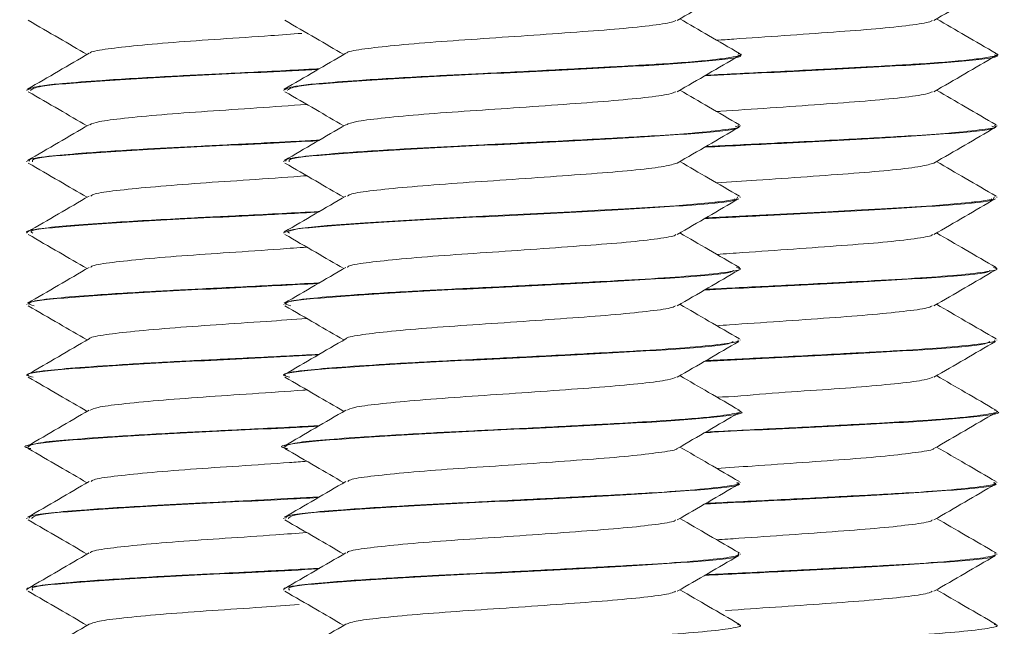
# Model space of a CAD drawing. Header units: millimetres. Extents: x -480 to 1549, y -2911 to -293.
# Tile 56 of 106: x -258 to -241, y -356 to -345. Entities that reach past the tile are written whole.
import ezdxf

# ---------------------------------------------------------------- set-up
doc = ezdxf.new("R2010")
doc.units = ezdxf.units.MM

msp = doc.modelspace()

# ---------------------------------------------------------------- linework, layer by layer
at = {"color": 7, "linetype": 'Continuous', "lineweight": 15}
for p, q in [((-245.451, -345.497), (-245.451, -345.487)), ((-240.951, -345.497), (-240.951, -345.487)), ((-257.951, -346.112), (-257.951, -346.122)), ((-253.451, -346.112), (-253.451, -346.122)), ((-245.451, -346.747), (-245.451, -346.737)), ((-240.951, -346.747), (-240.951, -346.737)), ((-257.951, -347.362), (-257.951, -347.372)), ((-253.451, -347.362), (-253.451, -347.372)), ((-245.451, -347.997), (-245.451, -347.987)), ((-240.951, -347.997), (-240.951, -347.987)), ((-257.951, -348.612), (-257.951, -348.622)), ((-253.451, -348.612), (-253.451, -348.622)), ((-245.451, -349.246), (-245.451, -349.237)), ((-240.951, -349.246), (-240.951, -349.237)), ((-257.951, -349.862), (-257.951, -349.872)), ((-253.451, -349.862), (-253.451, -349.872)), ((-245.451, -350.497), (-245.451, -350.487)), ((-240.951, -350.497), (-240.951, -350.487)), ((-257.951, -351.112), (-257.951, -351.122)), ((-253.451, -351.112), (-253.451, -351.122)), ((-245.451, -351.747), (-245.451, -351.737)), ((-240.951, -351.747), (-240.951, -351.737)), ((-257.951, -352.362), (-257.951, -352.372)), ((-253.451, -352.362), (-253.451, -352.372)), ((-245.451, -352.997), (-245.451, -352.987)), ((-240.951, -352.997), (-240.951, -352.987)), ((-257.951, -353.612), (-257.951, -353.622)), ((-253.451, -353.612), (-253.451, -353.622)), ((-245.451, -354.247), (-245.451, -354.237)), ((-240.951, -354.247), (-240.951, -354.237)), ((-257.951, -354.862), (-257.951, -354.872)), ((-253.451, -354.862), (-253.451, -354.872)), ((-245.451, -355.497), (-245.451, -355.487)), ((-240.951, -355.497), (-240.951, -355.487))]:
    msp.add_line(p, q, dxfattribs=at)
at = {"color": 7, "linetype": 'Continuous', "lineweight": 15, "flags": 128}
for points in [[(-245.49, -347.987), (-245.515, -348.023), (-245.652, -348.05), (-245.754, -348.064), (-245.815, -348.072), (-245.848, -348.075), (-245.865, -348.077), (-245.874, -348.078), (-245.876, -348.079), (-245.877, -348.079), (-245.878, -348.079), (-245.878, -348.079), (-245.878, -348.079), (-245.878, -348.079), (-245.878, -348.079), (-245.878, -348.079), (-245.878, -348.079), (-245.879, -348.079), (-245.88, -348.079), (-245.883, -348.079), (-245.893, -348.081), (-245.927, -348.084), (-246.067, -348.098), (-246.582, -348.141), (-247.468, -348.196), (-247.938, -348.221), (-248.414, -348.247), (-249.73, -348.314), (-250.768, -348.365), (-252.026, -348.439), (-252.69, -348.488), (-253.183, -348.538), (-253.45, -348.609), (-253.443, -348.612)], [(-240.99, -347.987), (-241.015, -348.023), (-241.152, -348.05), (-241.254, -348.064), (-241.315, -348.072), (-241.348, -348.075), (-241.365, -348.077), (-241.374, -348.078), (-241.376, -348.079), (-241.377, -348.079), (-241.378, -348.079), (-241.378, -348.079), (-241.378, -348.079), (-241.378, -348.079), (-241.378, -348.079), (-241.378, -348.079), (-241.378, -348.079), (-241.379, -348.079), (-241.38, -348.079), (-241.383, -348.079), (-241.393, -348.081), (-241.427, -348.084), (-241.567, -348.098), (-242.082, -348.141), (-242.968, -348.196), (-243.438, -348.221), (-243.914, -348.247), (-245.23, -348.314), (-246.052, -348.355)]]:
    msp.add_lwpolyline(points, dxfattribs=at)
at = {"color": 7, "linetype": 'Continuous', "lineweight": 15}
for points, knots in [([(-246.551, -344.894), (-246.371, -344.79), (-246.012, -344.581), (-245.652, -344.372), (-245.472, -344.268)], [0, 0, 0, 0, 0.499689, 1, 1, 1, 1]), ([(-242.051, -344.894), (-241.871, -344.79), (-241.512, -344.581), (-241.152, -344.372), (-240.972, -344.268)], [0, 0, 0, 0, 0.499689, 1, 1, 1, 1]), ([(-245.461, -345.473), (-245.641, -345.369), (-245.989, -345.167), (-246.337, -344.965), (-246.504, -344.867)], [0, 0, 0, 0, 0.517435, 1, 1, 1, 1]), ([(-240.961, -345.473), (-241.141, -345.369), (-241.489, -345.167), (-241.837, -344.965), (-242.004, -344.867)], [0, 0, 0, 0, 0.517436, 1, 1, 1, 1]), ([(-257.93, -344.893), (-257.75, -344.997), (-257.405, -345.197), (-257.061, -345.397), (-256.897, -345.492)], [0, 0, 0, 0, 0.522699, 1, 1, 1, 1]), ([(-253.43, -344.893), (-253.25, -344.997), (-252.905, -345.197), (-252.561, -345.397), (-252.397, -345.492)], [0, 0, 0, 0, 0.5226987, 1, 1, 1, 1]), ([(-252.344, -345.471), (-252.345, -345.468), (-252.352, -345.445), (-252.107, -345.4), (-251.617, -345.343), (-250.907, -345.28), (-250.068, -345.221), (-249.171, -345.161), (-248.303, -345.098), (-247.533, -345.042), (-246.955, -344.979), (-246.623, -344.93), (-246.592, -344.902), (-246.582, -344.893)], [0, 0, 0, 0, 0.015902, 0.120759, 0.223789, 0.329159, 0.432727, 0.536905, 0.642104, 0.745013, 0.850197, 0.954407, 1, 1, 1, 1]), ([(-245.858, -345.243), (-245.76, -345.236), (-245.389, -345.209), (-244.668, -345.161), (-243.804, -345.098), (-243.033, -345.042), (-242.455, -344.979), (-242.123, -344.93), (-242.092, -344.902), (-242.082, -344.893)], [0, 0, 0, 0, 0.06208, 0.234328, 0.408262, 0.578413, 0.752323, 0.924623, 1, 1, 1, 1]), ([(-256.844, -345.471), (-256.845, -345.468), (-256.852, -345.445), (-256.607, -345.4), (-256.117, -345.343), (-255.407, -345.28), (-254.57, -345.221), (-253.776, -345.169), (-253.311, -345.135), (-253.13, -345.122)], [0, 0, 0, 0, 0.026338, 0.200034, 0.370705, 0.545251, 0.716811, 0.889382, 1, 1, 1, 1]), ([(-256.861, -345.471), (-257.041, -345.576), (-257.401, -345.785), (-257.76, -345.994), (-257.94, -346.098)], [0, 0, 0, 0, 0.499706, 1, 1, 1, 1]), ([(-245.481, -345.473), (-245.471, -345.475), (-245.378, -345.496), (-245.523, -345.53), (-245.892, -345.587), (-246.622, -345.648), (-247.506, -345.698), (-248.183, -345.734), (-248.915, -345.773), (-249.886, -345.822), (-251.088, -345.88), (-252.101, -345.941), (-252.8, -345.995), (-253.321, -346.049), (-253.394, -346.087), (-253.441, -346.112)], [0, 0, 0, 0, 0.010053, 0.098187, 0.16226, 0.280885, 0.373513, 0.408339, 0.451934, 0.550391, 0.631657, 0.740258, 0.824017, 0.884755, 1, 1, 1, 1]), ([(-252.361, -345.471), (-252.541, -345.576), (-252.901, -345.785), (-253.26, -345.994), (-253.44, -346.098)], [0, 0, 0, 0, 0.499706, 1, 1, 1, 1]), ([(-253.387, -346.122), (-253.359, -346.097), (-253.297, -346.041), (-252.245, -345.959), (-250.643, -345.866), (-248.781, -345.777), (-247.038, -345.688), (-245.868, -345.594), (-245.343, -345.534), (-245.475, -345.501), (-245.487, -345.497)], [0, 0, 0, 0, 0.118624, 0.262287, 0.407806, 0.552187, 0.696468, 0.842072, 0.985713, 1, 1, 1, 1]), ([(-246.551, -346.144), (-246.371, -346.04), (-246.012, -345.831), (-245.652, -345.622), (-245.472, -345.518)], [0, 0, 0, 0, 0.499689, 1, 1, 1, 1]), ([(-246.071, -345.865), (-245.478, -345.836), (-244.284, -345.776), (-242.535, -345.688), (-241.369, -345.594), (-240.843, -345.534), (-240.975, -345.501), (-240.987, -345.497)], [0, 0, 0, 0, 0.241255, 0.485715, 0.73242, 0.975793, 1, 1, 1, 1]), ([(-240.981, -345.473), (-240.971, -345.475), (-240.878, -345.496), (-241.023, -345.53), (-241.392, -345.587), (-242.122, -345.648), (-243.006, -345.698), (-243.684, -345.734), (-244.414, -345.773), (-245.251, -345.815), (-245.854, -345.845), (-246.053, -345.855)], [0, 0, 0, 0, 0.016779, 0.1639241, 0.2708948, 0.4689408, 0.623581, 0.6817244, 0.7545074, 0.9188821, 1, 1, 1, 1]), ([(-242.051, -346.144), (-241.871, -346.04), (-241.512, -345.831), (-241.152, -345.622), (-240.972, -345.518)], [0, 0, 0, 0, 0.499689, 1, 1, 1, 1]), ([(-252.827, -345.742), (-252.948, -345.748), (-253.472, -345.776), (-254.387, -345.822), (-255.588, -345.88), (-256.601, -345.941), (-257.3, -345.995), (-257.821, -346.049), (-257.894, -346.087), (-257.941, -346.112)], [0, 0, 0, 0, 0.050927, 0.221421, 0.362146, 0.550211, 0.695252, 0.800434, 1, 1, 1, 1]), ([(-257.887, -346.122), (-257.859, -346.097), (-257.798, -346.041), (-256.741, -345.959), (-255.158, -345.866), (-253.693, -345.798), (-252.995, -345.76), (-252.844, -345.752)], [0, 0, 0, 0, 0.20046, 0.443243, 0.689157, 0.933149, 1, 1, 1, 1]), ([(-257.93, -346.143), (-257.75, -346.247), (-257.405, -346.447), (-257.061, -346.647), (-256.897, -346.742)], [0, 0, 0, 0, 0.522699, 1, 1, 1, 1]), ([(-253.43, -346.143), (-253.25, -346.247), (-252.905, -346.447), (-252.561, -346.647), (-252.397, -346.742)], [0, 0, 0, 0, 0.5226987, 1, 1, 1, 1]), ([(-252.351, -346.723), (-252.309, -346.704), (-252.22, -346.665), (-251.769, -346.609), (-251.117, -346.547), (-250.304, -346.486), (-249.415, -346.429), (-248.532, -346.365), (-247.728, -346.308), (-247.09, -346.246), (-246.677, -346.19), (-246.605, -346.157), (-246.575, -346.143)], [0, 0, 0, 0, 0.094357, 0.19701, 0.301746, 0.405945, 0.508944, 0.61405, 0.716964, 0.821273, 0.925929, 1, 1, 1, 1]), ([(-245.461, -346.723), (-245.641, -346.619), (-245.989, -346.417), (-246.337, -346.215), (-246.504, -346.117)], [0, 0, 0, 0, 0.517435, 1, 1, 1, 1]), ([(-245.859, -346.492), (-245.836, -346.49), (-245.549, -346.468), (-244.908, -346.429), (-244.034, -346.365), (-243.227, -346.308), (-242.59, -346.246), (-242.177, -346.19), (-242.105, -346.157), (-242.075, -346.143)], [0, 0, 0, 0, 0.015295, 0.186024, 0.360249, 0.530835, 0.703738, 0.877221, 1, 1, 1, 1]), ([(-240.961, -346.723), (-241.141, -346.619), (-241.489, -346.417), (-241.837, -346.215), (-242.004, -346.117)], [0, 0, 0, 0, 0.517436, 1, 1, 1, 1]), ([(-256.851, -346.723), (-256.809, -346.704), (-256.72, -346.665), (-256.269, -346.609), (-255.616, -346.547), (-254.805, -346.486), (-253.913, -346.428), (-253.336, -346.387), (-253.045, -346.366)], [0, 0, 0, 0, 0.153816, 0.321154, 0.491881, 0.661739, 0.829638, 1, 1, 1, 1]), ([(-256.861, -346.721), (-257.041, -346.826), (-257.401, -347.035), (-257.76, -347.244), (-257.94, -347.348)], [0, 0, 0, 0, 0.499706, 1, 1, 1, 1]), ([(-252.361, -346.721), (-252.541, -346.826), (-252.901, -347.035), (-253.26, -347.244), (-253.44, -347.348)], [0, 0, 0, 0, 0.499706, 1, 1, 1, 1]), ([(-245.491, -346.737), (-245.479, -346.743), (-245.42, -346.767), (-245.679, -346.807), (-246.188, -346.863), (-246.997, -346.921), (-247.855, -346.967), (-248.625, -347.008), (-249.066, -347.03), (-249.626, -347.059), (-250.393, -347.096), (-251.47, -347.152), (-252.383, -347.211), (-253.07, -347.269), (-253.429, -347.319), (-253.414, -347.351), (-253.409, -347.362)], [0, 0, 0, 0, 0.024353, 0.112441, 0.209441, 0.283745, 0.385496, 0.442073, 0.474132, 0.491902, 0.576358, 0.65645, 0.765529, 0.846965, 0.946358, 1, 1, 1, 1]), ([(-253.354, -347.372), (-253.36, -347.352), (-253.375, -347.302), (-252.479, -347.226), (-250.968, -347.132), (-249.116, -347.044), (-247.327, -346.952), (-246.029, -346.862), (-245.398, -346.795), (-245.51, -346.756), (-245.534, -346.747)], [0, 0, 0, 0, 0.092228, 0.235885, 0.381828, 0.525664, 0.670813, 0.815633, 0.959628, 1, 1, 1, 1]), ([(-246.551, -347.394), (-246.371, -347.29), (-246.012, -347.081), (-245.652, -346.872), (-245.472, -346.768)], [0, 0, 0, 0, 0.499695, 1, 1, 1, 1]), ([(-246.072, -347.116), (-245.593, -347.092), (-244.519, -347.038), (-242.823, -346.952), (-241.53, -346.861), (-240.898, -346.795), (-241.01, -346.756), (-241.034, -346.747)], [0, 0, 0, 0, 0.197711, 0.443216, 0.688164, 0.931715, 1, 1, 1, 1]), ([(-240.991, -346.737), (-240.979, -346.743), (-240.92, -346.767), (-241.179, -346.807), (-241.688, -346.863), (-242.497, -346.921), (-243.355, -346.967), (-244.125, -347.008), (-244.566, -347.03), (-245.125, -347.059), (-245.624, -347.082), (-246.002, -347.102), (-246.053, -347.105)], [0, 0, 0, 0, 0.041314, 0.19075, 0.355308, 0.481358, 0.653971, 0.749951, 0.804338, 0.834484, 0.977757, 1, 1, 1, 1]), ([(-242.051, -347.394), (-241.871, -347.29), (-241.512, -347.081), (-241.152, -346.872), (-240.972, -346.768)], [0, 0, 0, 0, 0.499695, 1, 1, 1, 1]), ([(-252.827, -346.992), (-252.959, -346.999), (-253.22, -347.013), (-253.566, -347.03), (-254.126, -347.059), (-254.893, -347.096), (-255.97, -347.152), (-256.883, -347.211), (-257.57, -347.269), (-257.929, -347.319), (-257.914, -347.351), (-257.909, -347.362)], [0, 0, 0, 0, 0.056194, 0.110427, 0.140488, 0.283355, 0.418843, 0.603361, 0.741125, 0.909264, 1, 1, 1, 1]), ([(-257.854, -347.372), (-257.86, -347.352), (-257.875, -347.302), (-256.977, -347.226), (-255.477, -347.132), (-253.925, -347.06), (-253.103, -347.016), (-252.844, -347.002)], [0, 0, 0, 0, 0.1558095, 0.3985032, 0.6450557, 0.8880498, 1, 1, 1, 1]), ([(-257.93, -347.393), (-257.75, -347.497), (-257.405, -347.697), (-257.061, -347.897), (-256.897, -347.992)], [0, 0, 0, 0, 0.522699, 1, 1, 1, 1]), ([(-253.43, -347.393), (-253.25, -347.497), (-252.905, -347.697), (-252.561, -347.897), (-252.397, -347.992)], [0, 0, 0, 0, 0.5226987, 1, 1, 1, 1]), ([(-252.33, -347.972), (-252.314, -347.959), (-252.273, -347.926), (-251.911, -347.875), (-251.314, -347.815), (-250.535, -347.752), (-249.66, -347.695), (-248.767, -347.632), (-247.933, -347.572), (-247.243, -347.514), (-246.738, -347.451), (-246.613, -347.412), (-246.551, -347.393)], [0, 0, 0, 0, 0.065201, 0.168485, 0.27268, 0.377664, 0.480442, 0.58555, 0.689453, 0.793007, 0.898214, 1, 1, 1, 1]), ([(-245.461, -347.973), (-245.641, -347.869), (-245.989, -347.667), (-246.337, -347.465), (-246.504, -347.367)], [0, 0, 0, 0, 0.517435, 1, 1, 1, 1]), ([(-245.859, -347.742), (-245.629, -347.726), (-245.111, -347.691), (-244.265, -347.632), (-243.434, -347.572), (-242.743, -347.514), (-242.238, -347.451), (-242.113, -347.412), (-242.051, -347.393)], [0, 0, 0, 0, 0.13933, 0.313444, 0.485566, 0.657108, 0.831382, 1, 1, 1, 1]), ([(-240.961, -347.973), (-241.141, -347.869), (-241.489, -347.667), (-241.837, -347.465), (-242.004, -347.367)], [0, 0, 0, 0, 0.517436, 1, 1, 1, 1]), ([(-256.83, -347.972), (-256.814, -347.959), (-256.773, -347.926), (-256.411, -347.875), (-255.814, -347.815), (-255.034, -347.752), (-254.164, -347.695), (-253.469, -347.647), (-253.121, -347.621), (-253.045, -347.616)], [0, 0, 0, 0, 0.106091, 0.27415, 0.443695, 0.614515, 0.781751, 0.952775, 1, 1, 1, 1]), ([(-256.861, -347.971), (-257.041, -348.076), (-257.401, -348.285), (-257.76, -348.494), (-257.94, -348.598)], [0, 0, 0, 0, 0.499706, 1, 1, 1, 1]), ([(-252.361, -347.971), (-252.541, -348.076), (-252.901, -348.285), (-253.26, -348.494), (-253.44, -348.598)], [0, 0, 0, 0, 0.499706, 1, 1, 1, 1]), ([(-253.349, -348.622), (-253.371, -348.608), (-253.444, -348.564), (-252.692, -348.492), (-251.282, -348.398), (-249.455, -348.311), (-247.626, -348.217), (-246.229, -348.129), (-245.495, -348.062), (-245.538, -348.024), (-245.546, -348.017)], [0, 0, 0, 0, 0.067769, 0.216649, 0.367455, 0.515955, 0.666702, 0.815668, 0.96526, 1, 1, 1, 1]), ([(-246.551, -348.644), (-246.371, -348.54), (-246.012, -348.331), (-245.652, -348.122), (-245.472, -348.018)], [0, 0, 0, 0, 0.499695, 1, 1, 1, 1]), ([(-246.073, -348.367), (-245.707, -348.348), (-244.755, -348.3), (-243.12, -348.218), (-241.731, -348.129), (-240.995, -348.062), (-241.038, -348.024), (-241.046, -348.017)], [0, 0, 0, 0, 0.16355, 0.424044, 0.681463, 0.939964, 1, 1, 1, 1]), ([(-242.051, -348.644), (-241.871, -348.54), (-241.512, -348.331), (-241.152, -348.122), (-240.972, -348.018)], [0, 0, 0, 0, 0.499695, 1, 1, 1, 1]), ([(-252.827, -348.242), (-252.856, -348.244), (-253.302, -348.267), (-254.15, -348.311), (-255.41, -348.371), (-256.443, -348.431), (-257.239, -348.489), (-257.765, -348.543), (-258.002, -348.587), (-257.945, -348.611), (-257.943, -348.612)], [0, 0, 0, 0, 0.012463, 0.191288, 0.334592, 0.530407, 0.662163, 0.801948, 0.990783, 1, 1, 1, 1]), ([(-257.849, -348.622), (-257.871, -348.608), (-257.944, -348.564), (-257.19, -348.492), (-255.789, -348.398), (-254.16, -348.322), (-253.214, -348.272), (-252.844, -348.252)], [0, 0, 0, 0, 0.110884, 0.354466, 0.601204, 0.844168, 1, 1, 1, 1]), ([(-257.93, -348.643), (-257.75, -348.747), (-257.405, -348.947), (-257.061, -349.147), (-256.897, -349.242)], [0, 0, 0, 0, 0.522699, 1, 1, 1, 1]), ([(-253.43, -348.643), (-253.25, -348.747), (-252.905, -348.947), (-252.561, -349.147), (-252.397, -349.242)], [0, 0, 0, 0, 0.5226987, 1, 1, 1, 1]), ([(-252.331, -349.222), (-252.329, -349.215), (-252.322, -349.187), (-252.034, -349.14), (-251.498, -349.082), (-250.759, -349.018), (-249.903, -348.961), (-249.005, -348.899), (-248.151, -348.838), (-247.407, -348.781), (-246.873, -348.717), (-246.589, -348.674), (-246.578, -348.648), (-246.575, -348.643)], [0, 0, 0, 0, 0.035956, 0.140306, 0.243728, 0.349124, 0.452237, 0.556972, 0.661825, 0.764863, 0.870237, 0.973796, 1, 1, 1, 1]), ([(-245.461, -349.223), (-245.641, -349.119), (-245.989, -348.917), (-246.337, -348.715), (-246.504, -348.617)], [0, 0, 0, 0, 0.517423, 1, 1, 1, 1]), ([(-245.858, -348.993), (-245.707, -348.982), (-245.277, -348.952), (-244.503, -348.899), (-243.651, -348.838), (-242.907, -348.781), (-242.373, -348.717), (-242.089, -348.674), (-242.078, -348.648), (-242.075, -348.643)], [0, 0, 0, 0, 0.093613, 0.266919, 0.440417, 0.610915, 0.785282, 0.956639, 1, 1, 1, 1]), ([(-240.961, -349.223), (-241.141, -349.119), (-241.489, -348.917), (-241.837, -348.715), (-242.004, -348.617)], [0, 0, 0, 0, 0.517423, 1, 1, 1, 1]), ([(-256.831, -349.222), (-256.829, -349.215), (-256.822, -349.187), (-256.534, -349.14), (-255.998, -349.082), (-255.259, -349.018), (-254.406, -348.961), (-253.633, -348.908), (-253.2, -348.877), (-253.046, -348.866)], [0, 0, 0, 0, 0.058489, 0.228234, 0.396463, 0.567911, 0.735643, 0.906016, 1, 1, 1, 1]), ([(-256.861, -349.221), (-257.041, -349.326), (-257.401, -349.535), (-257.76, -349.744), (-257.94, -349.848)], [0, 0, 0, 0, 0.499706, 1, 1, 1, 1]), ([(-252.361, -349.221), (-252.541, -349.326), (-252.901, -349.535), (-253.26, -349.744), (-253.44, -349.848)], [0, 0, 0, 0, 0.499706, 1, 1, 1, 1]), ([(-253.327, -349.892), (-253.378, -349.877), (-253.531, -349.833), (-252.893, -349.757), (-251.581, -349.665), (-249.796, -349.578), (-247.942, -349.483), (-246.437, -349.397), (-245.577, -349.322), (-245.572, -349.279), (-245.571, -349.267)], [0, 0, 0, 0, 0.072421, 0.217063, 0.362317, 0.506063, 0.651991, 0.795649, 0.941144, 1, 1, 1, 1]), ([(-245.51, -349.223), (-245.486, -349.229), (-245.394, -349.254), (-245.601, -349.297), (-246.076, -349.354), (-246.864, -349.413), (-247.655, -349.456), (-248.384, -349.495), (-249.165, -349.536), (-250.152, -349.585), (-251.297, -349.641), (-252.256, -349.702), (-252.974, -349.759), (-253.392, -349.811), (-253.413, -349.847), (-253.423, -349.862)], [0, 0, 0, 0, 0.029671, 0.11424, 0.209538, 0.29524, 0.382949, 0.424091, 0.476261, 0.56861, 0.651595, 0.755299, 0.837908, 0.927715, 1, 1, 1, 1]), ([(-246.551, -349.894), (-246.371, -349.79), (-246.012, -349.581), (-245.652, -349.372), (-245.472, -349.268)], [0, 0, 0, 0, 0.499695, 1, 1, 1, 1]), ([(-246.075, -349.618), (-245.817, -349.604), (-244.99, -349.561), (-243.433, -349.483), (-241.94, -349.397), (-241.077, -349.322), (-241.072, -349.279), (-241.071, -349.267)], [0, 0, 0, 0, 0.117852, 0.378472, 0.635034, 0.894882, 1, 1, 1, 1]), ([(-241.01, -349.223), (-240.986, -349.229), (-240.894, -349.254), (-241.101, -349.297), (-241.576, -349.354), (-242.365, -349.413), (-243.154, -349.456), (-243.884, -349.495), (-244.663, -349.536), (-245.435, -349.573), (-245.931, -349.599), (-246.054, -349.605)], [0, 0, 0, 0, 0.049523, 0.190664, 0.34971, 0.492738, 0.639119, 0.707783, 0.794852, 0.948975, 1, 1, 1, 1]), ([(-242.051, -349.894), (-241.871, -349.79), (-241.512, -349.581), (-241.152, -349.372), (-240.972, -349.268)], [0, 0, 0, 0, 0.499695, 1, 1, 1, 1]), ([(-257.827, -349.892), (-257.878, -349.877), (-258.031, -349.833), (-257.392, -349.757), (-256.085, -349.665), (-254.398, -349.583), (-253.327, -349.528), (-252.845, -349.502)], [0, 0, 0, 0, 0.1161621, 0.3481748, 0.5811627, 0.8117332, 1, 1, 1, 1]), ([(-252.827, -349.492), (-252.832, -349.492), (-253.047, -349.504), (-253.669, -349.536), (-254.651, -349.585), (-255.797, -349.642), (-256.756, -349.702), (-257.474, -349.759), (-257.892, -349.811), (-257.913, -349.847), (-257.923, -349.862)], [0, 0, 0, 0, 0.0022497, 0.0926334, 0.2526264, 0.3963962, 0.5760594, 0.7191768, 0.8747653, 1, 1, 1, 1]), ([(-245.461, -350.473), (-245.641, -350.369), (-245.989, -350.167), (-246.337, -349.965), (-246.504, -349.867)], [0, 0, 0, 0, 0.517423, 1, 1, 1, 1]), ([(-240.961, -350.473), (-241.141, -350.369), (-241.489, -350.167), (-241.837, -349.965), (-242.004, -349.867)], [0, 0, 0, 0, 0.517423, 1, 1, 1, 1]), ([(-257.93, -349.893), (-257.75, -349.997), (-257.405, -350.197), (-257.061, -350.397), (-256.897, -350.492)], [0, 0, 0, 0, 0.522699, 1, 1, 1, 1]), ([(-253.43, -349.893), (-253.25, -349.997), (-252.905, -350.197), (-252.561, -350.397), (-252.397, -350.492)], [0, 0, 0, 0, 0.5226987, 1, 1, 1, 1]), ([(-252.353, -350.471), (-252.354, -350.47), (-252.366, -350.448), (-252.138, -350.405), (-251.67, -350.348), (-250.973, -350.285), (-250.143, -350.226), (-249.248, -350.167), (-248.375, -350.104), (-247.593, -350.047), (-246.996, -349.984), (-246.639, -349.933), (-246.597, -349.903), (-246.582, -349.893)], [0, 0, 0, 0, 0.006684, 0.111718, 0.214657, 0.319952, 0.423815, 0.52768, 0.632976, 0.735911, 0.840948, 0.945428, 1, 1, 1, 1]), ([(-245.858, -350.243), (-245.784, -350.237), (-245.44, -350.212), (-244.743, -350.167), (-243.876, -350.104), (-243.093, -350.047), (-242.496, -349.984), (-242.139, -349.933), (-242.097, -349.903), (-242.082, -349.893)], [0, 0, 0, 0, 0.047523, 0.219218, 0.393282, 0.563444, 0.737074, 0.909789, 1, 1, 1, 1]), ([(-256.853, -350.471), (-256.854, -350.47), (-256.866, -350.448), (-256.638, -350.405), (-256.17, -350.348), (-255.473, -350.285), (-254.645, -350.226), (-253.799, -350.17), (-253.28, -350.133), (-253.045, -350.116)], [0, 0, 0, 0, 0.010892, 0.182094, 0.349884, 0.52152, 0.690816, 0.860115, 1, 1, 1, 1]), ([(-256.861, -350.471), (-257.041, -350.576), (-257.401, -350.785), (-257.76, -350.994), (-257.94, -351.098)], [0, 0, 0, 0, 0.4997, 1, 1, 1, 1]), ([(-253.341, -351.143), (-253.386, -351.133), (-253.572, -351.094), (-253.057, -351.022), (-251.867, -350.933), (-250.133, -350.843), (-248.268, -350.75), (-246.669, -350.663), (-245.668, -350.582), (-245.597, -350.535), (-245.57, -350.518)], [0, 0, 0, 0, 0.046076, 0.191587, 0.33599, 0.480264, 0.625887, 0.769528, 0.915457, 1, 1, 1, 1]), ([(-252.361, -350.471), (-252.541, -350.576), (-252.901, -350.785), (-253.26, -350.994), (-253.44, -351.098)], [0, 0, 0, 0, 0.4997, 1, 1, 1, 1]), ([(-245.486, -350.487), (-245.482, -350.498), (-245.473, -350.525), (-245.771, -350.57), (-246.353, -350.627), (-247.093, -350.676), (-247.72, -350.71), (-248.459, -350.749), (-249.437, -350.8), (-250.639, -350.858), (-251.685, -350.915), (-252.548, -350.974), (-253.178, -351.03), (-253.471, -351.079), (-253.43, -351.107), (-253.422, -351.112)], [0, 0, 0, 0, 0.05188, 0.129063, 0.226525, 0.31607, 0.360555, 0.397985, 0.506226, 0.592392, 0.686187, 0.778998, 0.864651, 0.974092, 1, 1, 1, 1]), ([(-246.551, -351.144), (-246.371, -351.04), (-246.012, -350.831), (-245.652, -350.622), (-245.472, -350.518)], [0, 0, 0, 0, 0.499695, 1, 1, 1, 1]), ([(-246.075, -350.868), (-245.924, -350.86), (-245.222, -350.821), (-243.753, -350.75), (-242.173, -350.663), (-241.167, -350.582), (-241.096, -350.535), (-241.07, -350.518)], [0, 0, 0, 0, 0.071283, 0.331495, 0.58817, 0.848926, 1, 1, 1, 1]), ([(-240.986, -350.487), (-240.982, -350.498), (-240.973, -350.525), (-241.271, -350.57), (-241.853, -350.627), (-242.593, -350.676), (-243.221, -350.71), (-243.958, -350.749), (-244.928, -350.799), (-245.712, -350.838), (-246.052, -350.854)], [0, 0, 0, 0, 0.088073, 0.219103, 0.384555, 0.53657, 0.612088, 0.675629, 0.859379, 1, 1, 1, 1]), ([(-242.051, -351.144), (-241.871, -351.04), (-241.512, -350.831), (-241.152, -350.622), (-240.972, -350.518)], [0, 0, 0, 0, 0.499695, 1, 1, 1, 1]), ([(-252.827, -350.742), (-253.225, -350.763), (-253.978, -350.802), (-255.141, -350.858), (-256.185, -350.915), (-257.048, -350.974), (-257.678, -351.03), (-257.971, -351.079), (-257.93, -351.107), (-257.922, -351.112)], [0, 0, 0, 0, 0.164135, 0.309996, 0.468771, 0.625886, 0.770873, 0.956141, 1, 1, 1, 1]), ([(-257.841, -351.143), (-257.886, -351.133), (-258.072, -351.094), (-257.557, -351.022), (-256.37, -350.933), (-254.634, -350.844), (-253.439, -350.783), (-252.846, -350.753)], [0, 0, 0, 0, 0.074001, 0.307704, 0.539623, 0.771335, 1, 1, 1, 1]), ([(-257.93, -351.143), (-257.75, -351.247), (-257.405, -351.447), (-257.061, -351.647), (-256.897, -351.742)], [0, 0, 0, 0, 0.522699, 1, 1, 1, 1]), ([(-253.43, -351.143), (-253.25, -351.247), (-252.905, -351.447), (-252.561, -351.647), (-252.397, -351.742)], [0, 0, 0, 0, 0.5226987, 1, 1, 1, 1]), ([(-252.342, -351.723), (-252.31, -351.706), (-252.238, -351.668), (-251.816, -351.614), (-251.18, -351.553), (-250.378, -351.491), (-249.492, -351.434), (-248.606, -351.37), (-247.792, -351.312), (-247.137, -351.252), (-246.695, -351.193), (-246.607, -351.158), (-246.568, -351.143)], [0, 0, 0, 0, 0.085143, 0.187885, 0.292444, 0.39688, 0.499704, 0.604802, 0.707925, 0.811984, 0.916805, 1, 1, 1, 1]), ([(-245.461, -351.723), (-245.641, -351.619), (-245.989, -351.417), (-246.337, -351.215), (-246.504, -351.117)], [0, 0, 0, 0, 0.517423, 1, 1, 1, 1]), ([(-245.86, -351.492), (-245.86, -351.492), (-245.587, -351.492), (-244.989, -351.425), (-244.106, -351.373), (-243.291, -351.312), (-242.637, -351.252), (-242.195, -351.193), (-242.107, -351.158), (-242.068, -351.143)], [0, 0, 0, 0, 0.000033, 0.170512, 0.344763, 0.515741, 0.688267, 0.862063, 1, 1, 1, 1]), ([(-240.961, -351.723), (-241.141, -351.619), (-241.489, -351.417), (-241.837, -351.215), (-242.004, -351.117)], [0, 0, 0, 0, 0.517423, 1, 1, 1, 1]), ([(-256.842, -351.723), (-256.81, -351.706), (-256.738, -351.668), (-256.316, -351.614), (-255.68, -351.553), (-254.876, -351.491), (-253.999, -351.434), (-253.358, -351.389), (-253.068, -351.368), (-253.045, -351.366)], [0, 0, 0, 0, 0.138755, 0.306196, 0.47659, 0.64679, 0.814357, 0.985634, 1, 1, 1, 1]), ([(-256.861, -351.721), (-257.041, -351.826), (-257.401, -352.035), (-257.76, -352.244), (-257.94, -352.348)], [0, 0, 0, 0, 0.499694, 1, 1, 1, 1]), ([(-253.383, -352.393), (-253.406, -352.389), (-253.605, -352.355), (-253.194, -352.287), (-252.138, -352.2), (-250.463, -352.108), (-248.608, -352.017), (-246.89, -351.93), (-245.795, -351.835), (-245.317, -351.779), (-245.452, -351.748), (-245.452, -351.747)], [0, 0, 0, 0, 0.018789, 0.160033, 0.299252, 0.439716, 0.579895, 0.719247, 0.86042, 0.999425, 1, 1, 1, 1]), ([(-252.361, -351.721), (-252.541, -351.826), (-252.901, -352.035), (-253.26, -352.244), (-253.44, -352.348)], [0, 0, 0, 0, 0.4996937, 1, 1, 1, 1]), ([(-245.489, -351.723), (-245.475, -351.726), (-245.389, -351.745), (-245.54, -351.784), (-245.954, -351.844), (-246.735, -351.904), (-247.687, -351.959), (-248.711, -352.013), (-249.881, -352.072), (-251.065, -352.129), (-252.077, -352.19), (-252.834, -352.247), (-253.348, -352.301), (-253.4, -352.341), (-253.429, -352.362)], [0, 0, 0, 0, 0.014053, 0.090134, 0.187573, 0.298184, 0.361049, 0.453928, 0.548029, 0.630926, 0.737176, 0.820496, 0.902302, 1, 1, 1, 1]), ([(-246.551, -352.394), (-246.371, -352.29), (-246.012, -352.081), (-245.652, -351.872), (-245.472, -351.768)], [0, 0, 0, 0, 0.499695, 1, 1, 1, 1]), ([(-246.073, -352.116), (-246.026, -352.114), (-245.448, -352.081), (-244.086, -352.017), (-242.396, -351.93), (-241.294, -351.835), (-240.817, -351.779), (-240.952, -351.748), (-240.952, -351.747)], [0, 0, 0, 0, 0.021542, 0.266345, 0.509706, 0.756242, 0.998996, 1, 1, 1, 1]), ([(-240.989, -351.723), (-240.975, -351.726), (-240.889, -351.745), (-241.04, -351.784), (-241.454, -351.844), (-242.234, -351.904), (-243.188, -351.959), (-244.209, -352.013), (-245.249, -352.065), (-245.844, -352.095), (-246.053, -352.105)], [0, 0, 0, 0, 0.023465, 0.150497, 0.313196, 0.497887, 0.602856, 0.757938, 0.915064, 1, 1, 1, 1]), ([(-242.051, -352.394), (-241.871, -352.29), (-241.512, -352.081), (-241.152, -351.872), (-240.972, -351.768)], [0, 0, 0, 0, 0.499695, 1, 1, 1, 1]), ([(-257.883, -352.393), (-257.906, -352.389), (-258.105, -352.355), (-257.696, -352.287), (-256.634, -352.2), (-254.981, -352.108), (-253.572, -352.042), (-252.938, -352.007), (-252.845, -352.002)], [0, 0, 0, 0, 0.031102, 0.264905, 0.495352, 0.727864, 0.959903, 1, 1, 1, 1]), ([(-252.827, -351.992), (-252.956, -351.999), (-253.461, -352.026), (-254.385, -352.072), (-255.564, -352.129), (-256.577, -352.19), (-257.334, -352.247), (-257.848, -352.301), (-257.9, -352.341), (-257.929, -352.362)], [0, 0, 0, 0, 0.055793, 0.218503, 0.361838, 0.545555, 0.689624, 0.831075, 1, 1, 1, 1]), ([(-257.93, -352.393), (-257.75, -352.497), (-257.405, -352.697), (-257.061, -352.897), (-256.897, -352.992)], [0, 0, 0, 0, 0.522699, 1, 1, 1, 1]), ([(-253.43, -352.393), (-253.25, -352.497), (-252.905, -352.697), (-252.561, -352.897), (-252.397, -352.992)], [0, 0, 0, 0, 0.5226987, 1, 1, 1, 1]), ([(-252.328, -352.972), (-252.318, -352.961), (-252.289, -352.929), (-251.952, -352.88), (-251.373, -352.82), (-250.607, -352.757), (-249.737, -352.7), (-248.841, -352.638), (-248.002, -352.577), (-247.287, -352.519), (-246.801, -352.455), (-246.556, -352.417), (-246.559, -352.395), (-246.559, -352.394)], [0, 0, 0, 0, 0.056038, 0.159721, 0.263764, 0.369004, 0.471916, 0.577035, 0.681365, 0.784786, 0.890171, 0.99327, 1, 1, 1, 1]), ([(-245.461, -352.973), (-245.641, -352.869), (-245.989, -352.667), (-246.337, -352.465), (-246.504, -352.367)], [0, 0, 0, 0, 0.517423, 1, 1, 1, 1]), ([(-245.859, -352.742), (-245.654, -352.728), (-245.163, -352.695), (-244.339, -352.638), (-243.503, -352.577), (-242.787, -352.519), (-242.301, -352.455), (-242.056, -352.417), (-242.059, -352.395), (-242.059, -352.394)], [0, 0, 0, 0, 0.125102, 0.299257, 0.472104, 0.643446, 0.818042, 0.98885, 1, 1, 1, 1]), ([(-240.961, -352.973), (-241.141, -352.869), (-241.489, -352.667), (-241.837, -352.465), (-242.004, -352.367)], [0, 0, 0, 0, 0.517423, 1, 1, 1, 1]), ([(-256.828, -352.972), (-256.818, -352.961), (-256.789, -352.929), (-256.452, -352.88), (-255.873, -352.82), (-255.106, -352.757), (-254.24, -352.7), (-253.521, -352.651), (-253.146, -352.623), (-253.045, -352.616)], [0, 0, 0, 0, 0.09108, 0.25961, 0.428718, 0.599778, 0.767049, 0.937907, 1, 1, 1, 1]), ([(-256.861, -352.971), (-257.041, -353.076), (-257.401, -353.285), (-257.76, -353.494), (-257.94, -353.598)], [0, 0, 0, 0, 0.499694, 1, 1, 1, 1]), ([(-252.361, -352.971), (-252.541, -353.076), (-252.901, -353.285), (-253.26, -353.494), (-253.44, -353.598)], [0, 0, 0, 0, 0.4996937, 1, 1, 1, 1]), ([(-245.495, -352.987), (-245.481, -352.994), (-245.435, -353.017), (-245.673, -353.056), (-246.166, -353.112), (-247.001, -353.172), (-248.031, -353.226), (-249.219, -353.289), (-250.322, -353.343), (-251.435, -353.4), (-252.378, -353.461), (-253.037, -353.516), (-253.4, -353.566), (-253.41, -353.597), (-253.415, -353.612)], [0, 0, 0, 0, 0.030109, 0.107013, 0.204067, 0.28835, 0.388219, 0.482165, 0.575015, 0.649473, 0.764305, 0.851267, 0.928296, 1, 1, 1, 1]), ([(-240.995, -352.987), (-240.981, -352.994), (-240.935, -353.017), (-241.173, -353.056), (-241.666, -353.112), (-242.5, -353.172), (-243.532, -353.226), (-244.714, -353.289), (-245.58, -353.33), (-245.997, -353.352), (-246.053, -353.355)], [0, 0, 0, 0, 0.051101, 0.181604, 0.3463, 0.489326, 0.658799, 0.818221, 0.975784, 1, 1, 1, 1]), ([(-253.368, -353.622), (-253.358, -353.6), (-253.335, -353.546), (-252.358, -353.467), (-250.798, -353.373), (-248.939, -353.285), (-247.173, -353.195), (-245.941, -353.102), (-245.369, -353.039), (-245.493, -353.003), (-245.513, -352.997)], [0, 0, 0, 0, 0.1061952, 0.2498131, 0.3955945, 0.5396754, 0.6843313, 0.8296218, 0.973387, 1, 1, 1, 1]), ([(-246.551, -353.644), (-246.371, -353.54), (-246.012, -353.331), (-245.652, -353.122), (-245.472, -353.018)], [0, 0, 0, 0, 0.499695, 1, 1, 1, 1]), ([(-246.071, -353.365), (-245.532, -353.339), (-244.395, -353.282), (-242.669, -353.195), (-241.442, -353.102), (-240.869, -353.039), (-240.993, -353.003), (-241.013, -352.997)], [0, 0, 0, 0, 0.220608, 0.465532, 0.711529, 0.95494, 1, 1, 1, 1]), ([(-242.051, -353.644), (-241.871, -353.54), (-241.512, -353.331), (-241.152, -353.122), (-240.972, -353.018)], [0, 0, 0, 0, 0.499695, 1, 1, 1, 1]), ([(-252.826, -353.242), (-253.125, -353.257), (-253.8, -353.293), (-254.823, -353.343), (-255.935, -353.4), (-256.878, -353.461), (-257.537, -353.516), (-257.9, -353.566), (-257.91, -353.597), (-257.915, -353.612)], [0, 0, 0, 0, 0.124253, 0.281278, 0.4072, 0.601399, 0.748467, 0.878741, 1, 1, 1, 1]), ([(-257.868, -353.622), (-257.858, -353.6), (-257.835, -353.546), (-256.855, -353.467), (-255.31, -353.373), (-253.802, -353.304), (-253.046, -353.263), (-252.844, -353.252)], [0, 0, 0, 0, 0.179388, 0.4219932, 0.6682514, 0.9116383, 1, 1, 1, 1]), ([(-257.93, -353.643), (-257.75, -353.747), (-257.405, -353.947), (-257.061, -354.147), (-256.897, -354.242)], [0, 0, 0, 0, 0.522699, 1, 1, 1, 1]), ([(-253.43, -353.643), (-253.25, -353.747), (-252.905, -353.947), (-252.561, -354.147), (-252.397, -354.242)], [0, 0, 0, 0, 0.5226987, 1, 1, 1, 1]), ([(-252.336, -354.222), (-252.336, -354.216), (-252.336, -354.191), (-252.069, -354.145), (-251.554, -354.087), (-250.828, -354.024), (-249.979, -353.966), (-249.082, -353.905), (-248.22, -353.843), (-247.464, -353.786), (-246.91, -353.722), (-246.604, -353.677), (-246.585, -353.65), (-246.58, -353.643)], [0, 0, 0, 0, 0.026715, 0.131322, 0.234529, 0.339939, 0.443229, 0.54773, 0.652763, 0.755714, 0.861022, 0.964878, 1, 1, 1, 1]), ([(-245.461, -354.223), (-245.641, -354.119), (-245.989, -353.917), (-246.337, -353.715), (-246.504, -353.617)], [0, 0, 0, 0, 0.517423, 1, 1, 1, 1]), ([(-245.858, -353.993), (-245.731, -353.984), (-245.329, -353.955), (-244.579, -353.905), (-243.721, -353.843), (-242.964, -353.786), (-242.41, -353.722), (-242.104, -353.677), (-242.085, -353.65), (-242.08, -353.643)], [0, 0, 0, 0, 0.07911, 0.251953, 0.425677, 0.595953, 0.770131, 0.941909, 1, 1, 1, 1]), ([(-240.961, -354.223), (-241.141, -354.119), (-241.489, -353.917), (-241.837, -353.715), (-242.004, -353.617)], [0, 0, 0, 0, 0.517423, 1, 1, 1, 1]), ([(-256.836, -354.222), (-256.836, -354.216), (-256.836, -354.191), (-256.569, -354.145), (-256.054, -354.087), (-255.327, -354.024), (-254.481, -353.966), (-253.685, -353.912), (-253.225, -353.879), (-253.045, -353.866)], [0, 0, 0, 0, 0.043488, 0.213743, 0.381724, 0.553283, 0.721398, 0.891481, 1, 1, 1, 1]), ([(-256.861, -354.221), (-257.041, -354.326), (-257.401, -354.535), (-257.76, -354.744), (-257.94, -354.848)], [0, 0, 0, 0, 0.499694, 1, 1, 1, 1]), ([(-245.482, -354.223), (-245.474, -354.239), (-245.455, -354.275), (-245.832, -354.328), (-246.501, -354.389), (-247.446, -354.446), (-248.502, -354.501), (-249.504, -354.553), (-250.234, -354.589), (-250.616, -354.608), (-250.796, -354.617), (-250.931, -354.624), (-251.221, -354.64), (-251.897, -354.679), (-252.664, -354.732), (-253.277, -354.793), (-253.472, -354.837), (-253.449, -354.861), (-253.448, -354.862)], [0, 0, 0, 0, 0.077367, 0.162486, 0.264159, 0.347614, 0.438663, 0.526693, 0.579944, 0.610382, 0.61945, 0.624413, 0.644076, 0.692981, 0.804727, 0.885611, 0.99578, 1, 1, 1, 1]), ([(-252.361, -354.221), (-252.541, -354.326), (-252.901, -354.535), (-253.26, -354.744), (-253.44, -354.848)], [0, 0, 0, 0, 0.4996937, 1, 1, 1, 1]), ([(-253.348, -354.872), (-253.364, -354.855), (-253.408, -354.808), (-252.583, -354.734), (-251.118, -354.639), (-249.276, -354.552), (-247.464, -354.459), (-246.13, -354.37), (-245.454, -354.306), (-245.514, -354.272), (-245.521, -354.268)], [0, 0, 0, 0, 0.082305, 0.230913, 0.381784, 0.530307, 0.680715, 0.829999, 0.979128, 1, 1, 1, 1]), ([(-246.551, -354.894), (-246.371, -354.79), (-246.012, -354.581), (-245.652, -354.372), (-245.472, -354.268)], [0, 0, 0, 0, 0.499695, 1, 1, 1, 1]), ([(-246.073, -354.616), (-245.647, -354.595), (-244.631, -354.544), (-242.959, -354.459), (-241.631, -354.37), (-240.954, -354.306), (-241.014, -354.272), (-241.021, -354.268)], [0, 0, 0, 0, 0.1875589, 0.4477258, 0.7059438, 0.9638969, 1, 1, 1, 1]), ([(-240.982, -354.223), (-240.974, -354.239), (-240.955, -354.275), (-241.332, -354.328), (-242.001, -354.389), (-242.946, -354.446), (-244.002, -354.501), (-245.003, -354.553), (-245.684, -354.586), (-245.977, -354.601), (-246.052, -354.605)], [0, 0, 0, 0, 0.129321, 0.271604, 0.441559, 0.581064, 0.733259, 0.880409, 0.969422, 1, 1, 1, 1]), ([(-242.051, -354.894), (-241.871, -354.79), (-241.512, -354.581), (-241.152, -354.372), (-240.972, -354.268)], [0, 0, 0, 0, 0.499695, 1, 1, 1, 1]), ([(-252.826, -354.492), (-252.893, -354.495), (-253.307, -354.517), (-254.008, -354.553), (-254.733, -354.589), (-255.116, -354.608), (-255.296, -354.617), (-255.431, -354.624), (-255.721, -354.64), (-256.397, -354.679), (-257.164, -354.732), (-257.777, -354.793), (-257.972, -354.837), (-257.949, -354.861), (-257.948, -354.862)], [0, 0, 0, 0, 0.02925, 0.181484, 0.273574, 0.326212, 0.341895, 0.350478, 0.384481, 0.469059, 0.662306, 0.80218, 0.992706, 1, 1, 1, 1]), ([(-257.848, -354.872), (-257.864, -354.855), (-257.908, -354.808), (-257.081, -354.734), (-255.626, -354.639), (-254.036, -354.566), (-253.156, -354.519), (-252.844, -354.502)], [0, 0, 0, 0, 0.1345938, 0.3775993, 0.6243099, 0.8671815, 1, 1, 1, 1]), ([(-245.461, -355.473), (-245.641, -355.369), (-245.989, -355.167), (-246.337, -354.965), (-246.504, -354.867)], [0, 0, 0, 0, 0.517423, 1, 1, 1, 1]), ([(-240.961, -355.473), (-241.141, -355.369), (-241.489, -355.167), (-241.837, -354.965), (-242.004, -354.867)], [0, 0, 0, 0, 0.517423, 1, 1, 1, 1]), ([(-257.93, -354.893), (-257.75, -354.997), (-257.405, -355.197), (-257.061, -355.397), (-256.897, -355.492)], [0, 0, 0, 0, 0.522699, 1, 1, 1, 1]), ([(-253.43, -354.893), (-253.25, -354.997), (-252.905, -355.197), (-252.561, -355.397), (-252.397, -355.492)], [0, 0, 0, 0, 0.5226987, 1, 1, 1, 1]), ([(-252.361, -355.472), (-252.306, -355.451), (-252.197, -355.41), (-251.713, -355.354), (-251.041, -355.291), (-250.217, -355.231), (-249.325, -355.172), (-248.447, -355.109), (-247.655, -355.052), (-247.038, -354.99), (-246.656, -354.936), (-246.601, -354.905), (-246.58, -354.893)], [0, 0, 0, 0, 0.10384, 0.206603, 0.31165, 0.415677, 0.519098, 0.624317, 0.727198, 0.831905, 0.936477, 1, 1, 1, 1]), ([(-245.704, -355.231), (-245.414, -355.211), (-244.828, -355.172), (-243.946, -355.109), (-243.155, -355.052), (-242.538, -354.99), (-242.156, -354.936), (-242.101, -354.905), (-242.08, -354.893)], [0, 0, 0, 0, 0.176993, 0.35706, 0.533132, 0.712326, 0.891288, 1, 1, 1, 1]), ([(-256.861, -355.472), (-256.806, -355.451), (-256.697, -355.41), (-256.213, -355.354), (-255.541, -355.291), (-254.719, -355.231), (-253.897, -355.177), (-253.396, -355.141), (-253.179, -355.125)], [0, 0, 0, 0, 0.173825, 0.345835, 0.521671, 0.695796, 0.86891, 1, 1, 1, 1]), ([(-256.861, -355.471), (-257.041, -355.576), (-257.401, -355.785), (-257.76, -355.994), (-257.94, -356.098)], [0, 0, 0, 0, 0.499694, 1, 1, 1, 1]), ([(-252.361, -355.471), (-252.541, -355.576), (-252.901, -355.785), (-253.26, -355.994), (-253.44, -356.098)], [0, 0, 0, 0, 0.4996937, 1, 1, 1, 1]), ([(-245.493, -355.473), (-245.477, -355.477), (-245.395, -355.502), (-245.58, -355.544), (-246.047, -355.601), (-246.833, -355.662), (-247.832, -355.716), (-248.981, -355.776), (-250.08, -355.832), (-251.218, -355.887), (-252.201, -355.948), (-252.962, -356.008), (-253.386, -356.06), (-253.42, -356.096), (-253.435, -356.112)], [0, 0, 0, 0, 0.0229433, 0.1118053, 0.2033789, 0.2911288, 0.3847303, 0.4751764, 0.5657949, 0.6383702, 0.7512538, 0.8354556, 0.9269972, 1, 1, 1, 1]), ([(-240.993, -355.473), (-240.977, -355.477), (-240.895, -355.502), (-241.08, -355.544), (-241.547, -355.601), (-242.333, -355.662), (-243.333, -355.716), (-244.478, -355.776), (-245.417, -355.823), (-245.919, -355.848), (-246.053, -355.855)], [0, 0, 0, 0, 0.038315, 0.186703, 0.339614, 0.486135, 0.642437, 0.793466, 0.944781, 1, 1, 1, 1])]:
    msp.add_open_spline(points, degree=3, knots=knots, dxfattribs=at)

doc.saveas('drawing.dxf')
